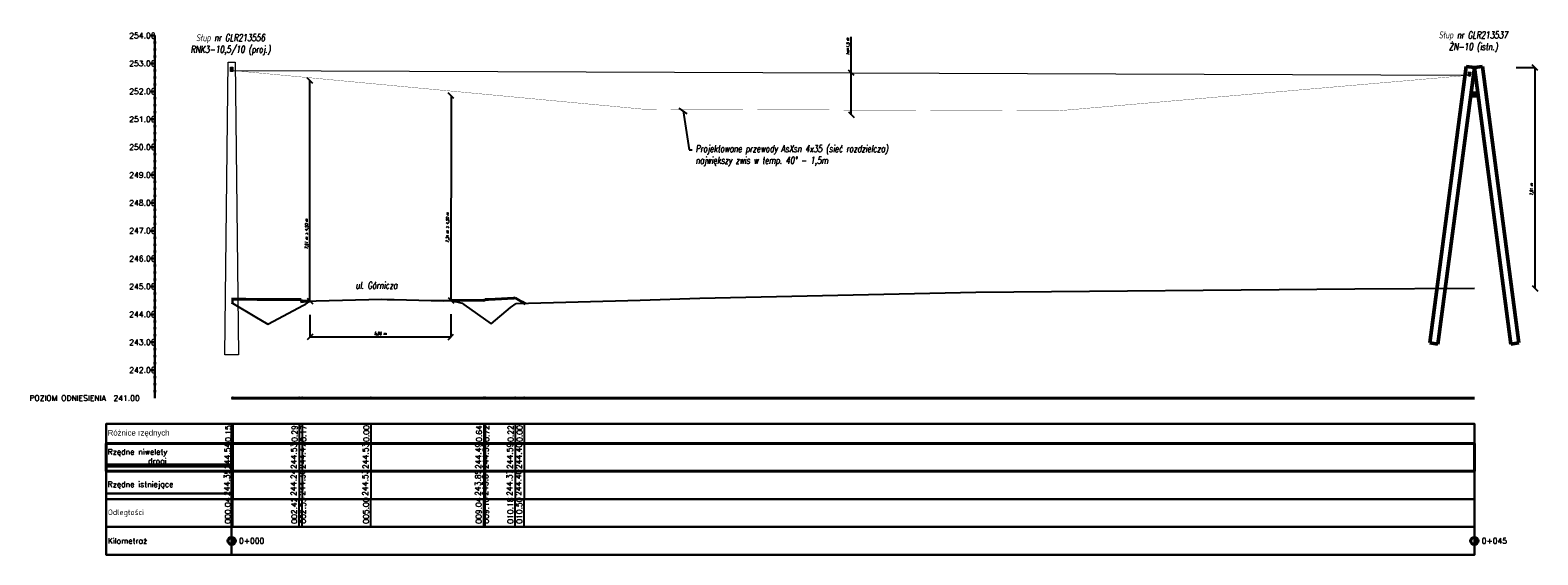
# Model space of a CAD drawing. Header units: metres. Extents: x 6535164 to 6537212, y 5563307 to 5565590.
# Tile 15 of 24: x 6537111 to 6537165, y 5563705 to 5563724. Entities that reach past the tile are written whole.
import ezdxf
from ezdxf import colors
from ezdxf.entities.mleader import LeaderData, LeaderLine
from ezdxf.lldxf.tags import DXFTag
from ezdxf.math import Vec2, Vec3

# ---------------------------------------------------------------- set-up
doc = ezdxf.new("R2010")
doc.units = ezdxf.units.M
doc.linetypes.add('CIĄGłA', pattern=[0])
for name, color, linetype in [('C-DROGI-PROFILE', 7, 'Continuous'), ('C-DROGI-PROFILE-WIDOKI', 7, 'Continuous'), ('C-DROGI-PROFILE-WIDOKI-ETYKIETY', 7, 'Continuous'), ('ELE TD', 7, 'Continuous'), ('SCHEMATY_ELE', 7, 'Continuous')]:
    doc.layers.add(name, color=color, linetype=linetype)
doc.layers.add('ELE', color=7, linetype='Continuous', lineweight=35)
doc.styles.add('MtXpl_Microsoft_Sans', font='micross.ttf')
doc.styles.add('Romans_0.9', font='romans.shx', dxfattribs={"width": 0.75, "oblique": 9, "height": 0.1})
doc.styles.get("Standard").update_dxf_attribs({"font": 'simplex.shx'})
tags = doc.linetypes.add('AsXSn 4x25', pattern='A,10,-1.5,["4x25",Standard,S=0.75,R=0,X=-1.15,Y=-0.375],-1.5', length=13).pattern_tags.tags
tags[6] = DXFTag(74, 10)
doc.dimstyles.new('ISO-25', dxfattribs={"dimtxt": 2.5, "dimasz": 2.5, "dimexe": 1.25, "dimexo": 0.625, "dimtad": 1, "dimtxsty": 'Standard', "dimcen": 2.5, "dimadec": 0, "dimazin": 0, "dimtfac": 1, "dimtmove": 0, "dimatfit": 3, "dimfxl": 1, "dimarcsym": 0})

# ---------------------------------------------------------------- blocks, each defined once
blk = doc.blocks.new('_OBLIQUE')
at = {"color": 0, "linetype": 'ByBlock', "lineweight": -2}
for p, q in [((-0.5, -0.5), (0.5, 0.5)), ((0, 0), (0, 0))]:
    blk.add_line(p, q, dxfattribs=at)
blk = doc.blocks.new('*D113')
at = {"layer": 'Defpoints', "color": 0, "linetype": 'Continuous', "lineweight": 50, "transparency": 16777216}
for p in [(6537163.07, 5563722.971), (6537165.249, 5563722.971), (6537163.07, 5563715.059)]:
    blk.add_point(p, dxfattribs=at)
at = {"layer": 'ELE TD', "color": 0, "linetype": 'Continuous', "lineweight": -2, "transparency": 16777216}
for p in [(6537164.57, 5563722.971), (6537165.249, 5563715.059)]:
    blk.add_line(p, (6537165.249, 5563722.971), dxfattribs=at)
at = {"layer": 'ELE TD', "color": 0, "linetype": 'Continuous', "lineweight": -2, "transparency": 16777216, "xscale": 0.2, "yscale": 0.2, "zscale": 0.2}
for p, rotation in [((6537165.249, 5563722.971), 90), ((6537165.249, 5563715.059), 270)]:
    blk.add_blockref('_OBLIQUE', p, dxfattribs=dict(at, rotation=rotation))
at = {"layer": 'ELE TD', "color": 0, "linetype": 'Continuous', "lineweight": 18, "transparency": 16777216, "insert": (6537165.139, 5563718.612), "char_height": 0.1, "attachment_point": 5, "rotation": 90, "style": 'Romans_0.9'}
blk.add_mtext('7,91 m', dxfattribs=at)
blk = doc.blocks.new('*D117')
at = {"layer": 'Defpoints', "color": 0, "linetype": 'Continuous', "lineweight": 50, "transparency": 16777216}
for p in [(6537140.704, 5563722.784), (6537140.715, 5563722.784), (6537140.704, 5563721.284)]:
    blk.add_point(p, dxfattribs=at)
at = {"layer": 'ELE TD', "color": 0, "linetype": 'Continuous', "lineweight": -2, "transparency": 16777216}
for p, q in [((6537140.715, 5563722.784), (6537140.715, 5563724.08)), ((6537140.704, 5563722.784), (6537140.715, 5563722.784)), ((6537140.715, 5563721.284), (6537140.715, 5563722.784))]:
    blk.add_line(p, q, dxfattribs=at)
at = {"layer": 'ELE TD', "color": 0, "linetype": 'Continuous', "lineweight": -2, "transparency": 16777216, "xscale": 0.2, "yscale": 0.2, "zscale": 0.2}
for p, rotation in [((6537140.715, 5563722.784), 90), ((6537140.715, 5563721.284), 270)]:
    blk.add_blockref('_OBLIQUE', p, dxfattribs=dict(at, rotation=rotation))
at = {"layer": 'ELE TD', "color": 0, "linetype": 'Continuous', "lineweight": 18, "transparency": 16777216, "insert": (6537140.606, 5563723.746), "char_height": 0.1, "attachment_point": 5, "rotation": 90, "style": 'Romans_0.9'}
blk.add_mtext('f{\\H0.7x;\\S^ 40;}=1,5 m', dxfattribs=at)
blk = doc.blocks.new('*D118')
at = {"layer": 'Defpoints', "color": 0, "linetype": 'Continuous', "lineweight": 50, "transparency": 16777216}
for p in [(6537126.353, 5563721.965), (6537126.349, 5563714.625), (6537126.351, 5563714.625)]:
    blk.add_point(p, dxfattribs=at)
at = {"layer": 'ELE TD', "color": 0, "linetype": 'Continuous', "lineweight": -2, "transparency": 16777216}
for p, q in [((6537126.355, 5563721.965), (6537126.351, 5563714.625)), ((6537126.353, 5563721.965), (6537126.355, 5563721.965)), ((6537126.349, 5563714.625), (6537126.351, 5563714.625))]:
    blk.add_line(p, q, dxfattribs=at)
at = {"layer": 'ELE TD', "color": 0, "linetype": 'Continuous', "lineweight": -2, "transparency": 16777216, "xscale": 0.2, "yscale": 0.2, "zscale": 0.2}
for p, rotation in [((6537126.355, 5563721.965), 89.97007724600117), ((6537126.351, 5563714.625), 269.9700772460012)]:
    blk.add_blockref('_OBLIQUE', p, dxfattribs=dict(at, rotation=rotation))
at = {"layer": 'ELE TD', "color": 0, "linetype": 'Continuous', "lineweight": 18, "transparency": 16777216, "insert": (6537126.243, 5563717.243), "char_height": 0.1, "attachment_point": 5, "rotation": 89.9701, "style": 'Romans_0.9'}
blk.add_mtext('7,34 m > 4,50 m', dxfattribs=at)
blk = doc.blocks.new('*D119')
at = {"layer": 'Defpoints', "color": 0, "linetype": 'Continuous', "lineweight": 50, "transparency": 16777216}
for p in [(6537121.294, 5563722.506), (6537121.295, 5563722.506), (6537121.292, 5563714.599)]:
    blk.add_point(p, dxfattribs=at)
at = {"layer": 'ELE TD', "color": 0, "linetype": 'Continuous', "lineweight": -2, "transparency": 16777216}
for p, q in [((6537121.294, 5563722.506), (6537121.295, 5563722.506)), ((6537121.294, 5563714.599), (6537121.295, 5563722.506)), ((6537121.292, 5563714.599), (6537121.294, 5563714.599))]:
    blk.add_line(p, q, dxfattribs=at)
at = {"layer": 'ELE TD', "color": 0, "linetype": 'Continuous', "lineweight": -2, "transparency": 16777216, "xscale": 0.2, "yscale": 0.2, "zscale": 0.2}
for p, rotation in [((6537121.295, 5563722.506), 89.98798274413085), ((6537121.294, 5563714.599), 269.9879827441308)]:
    blk.add_blockref('_OBLIQUE', p, dxfattribs=dict(at, rotation=rotation))
at = {"layer": 'ELE TD', "color": 0, "linetype": 'Continuous', "lineweight": 18, "transparency": 16777216, "insert": (6537121.185, 5563717.013), "char_height": 0.1, "attachment_point": 5, "rotation": 89.988, "style": 'Romans_0.9'}
blk.add_mtext('7,91 m > 4,50 m', dxfattribs=at)
blk = doc.blocks.new('*D120')
at = {"layer": 'Defpoints', "color": 0, "linetype": 'Continuous', "lineweight": 50, "transparency": 16777216}
for p in [(6537121.293, 5563714.599), (6537126.349, 5563714.625), (6537121.293, 5563713.307)]:
    blk.add_point(p, dxfattribs=at)
at = {"layer": 'ELE TD', "color": 0, "linetype": 'Continuous', "lineweight": -2, "transparency": 16777216}
for p, q in [((6537121.293, 5563714.099), (6537121.293, 5563713.307)), ((6537126.349, 5563714.125), (6537126.349, 5563713.307)), ((6537126.349, 5563713.307), (6537121.293, 5563713.307))]:
    blk.add_line(p, q, dxfattribs=at)
at = {"layer": 'ELE TD', "color": 0, "linetype": 'Continuous', "lineweight": -2, "transparency": 16777216, "xscale": 0.2, "yscale": 0.2, "zscale": 0.2, "rotation": 180}
blk.add_blockref('_OBLIQUE', (6537121.293, 5563713.307), dxfattribs=at)
at = {"layer": 'ELE TD', "color": 0, "linetype": 'Continuous', "lineweight": -2, "transparency": 16777216, "xscale": 0.2, "yscale": 0.2, "zscale": 0.2}
blk.add_blockref('_OBLIQUE', (6537126.349, 5563713.307), dxfattribs=at)
at = {"layer": 'ELE TD', "color": 0, "linetype": 'Continuous', "lineweight": 18, "transparency": 16777216, "insert": (6537123.821, 5563713.417), "char_height": 0.1, "attachment_point": 5, "style": 'Romans_0.9'}
blk.add_mtext('5,06 m', dxfattribs=at)

msp = doc.modelspace()

# ---------------------------------------------------------------- hatches: boundary and pattern name
at = {"linetype": 'ByBlock', "lineweight": -2}
for points in [[(6537118.484, 5563706.102), (6537118.484, 5563706.145, 0.414214), (6537118.334, 5563705.995, 0.414214), (6537118.484, 5563705.845), (6537118.484, 5563705.888, -0.414214), (6537118.377, 5563705.995, -0.414214)], [(6537118.484, 5563705.888, 0.414214), (6537118.591, 5563705.995, 0.414214), (6537118.484, 5563706.102)], [(6537163.07, 5563706.102), (6537163.07, 5563706.145, 0.414214), (6537162.92, 5563705.995, 0.414214), (6537163.07, 5563705.845), (6537163.07, 5563705.888, -0.414214), (6537162.962, 5563705.995, -0.414214)], [(6537163.07, 5563705.888, 0.414214), (6537163.177, 5563705.995, 0.414214), (6537163.07, 5563706.102)]]:
    msp.add_hatch(color=0, dxfattribs=at).paths.add_polyline_path(points)
at = {"layer": 'ELE', "lineweight": 18}
h = msp.add_hatch(color=7, dxfattribs=at)
h.dxf.hatch_style = 1
h.paths.add_polyline_path([(6537118.484, 5563722.969), (6537118.484, 5563722.959, 0.414214), (6537118.489, 5563722.964, 0.414214)])
h.paths.add_polyline_path([(6537118.484, 5563722.969, 0.414214), (6537118.479, 5563722.964, 0.414214), (6537118.484, 5563722.959)])
h = msp.add_hatch(color=7, dxfattribs=at)
h.dxf.hatch_style = 1
h.paths.add_polyline_path([(6537162.899, 5563722.797), (6537162.898, 5563722.787, 0.414214), (6537162.904, 5563722.791, 0.414214)])
h.paths.add_polyline_path([(6537162.899, 5563722.797, 0.414214), (6537162.894, 5563722.793, 0.414214), (6537162.898, 5563722.787)])

# ---------------------------------------------------------------- linework, layer by layer
at = {"lineweight": 50}
for p, q in [((6537162.78, 5563723.01), (6537161.475, 5563713.095)), ((6537163.07, 5563722.971), (6537161.764, 5563713.057)), ((6537163.07, 5563722.971), (6537164.375, 5563713.057)), ((6537163.359, 5563723.01), (6537164.665, 5563713.095)), ((6537163.034, 5563722.704), (6537163.105, 5563722.704))]:
    msp.add_line(p, q, dxfattribs=at)
at = {"lineweight": 30, "ltscale": 5}
msp.add_line((6537118.514, 5563714.521), (6537118.514, 5563714.664), dxfattribs=at)
at = {"color": 0, "linetype": 'ByBlock', "lineweight": -2}
for p, q in [((6537118.484, 5563706.102), (6537118.484, 5563706.145)), ((6537118.484, 5563706.102), (6537118.484, 5563705.888)), ((6537163.07, 5563706.102), (6537163.07, 5563706.145)), ((6537163.07, 5563706.102), (6537163.07, 5563705.888)), ((6537118.484, 5563705.888), (6537118.484, 5563705.845)), ((6537163.07, 5563705.888), (6537163.07, 5563705.845))]:
    msp.add_line(p, q, dxfattribs=at)
at = {"lineweight": 50, "flags": 128}
for points in [[(6537163.07, 5563722.971), (6537162.78, 5563723.01)], [(6537163.07, 5563722.971), (6537163.359, 5563723.01)], [(6537161.764, 5563713.057), (6537161.475, 5563713.095)], [(6537164.375, 5563713.057), (6537164.665, 5563713.095)]]:
    msp.add_lwpolyline(points, dxfattribs=at)
at = {"lineweight": 50}
for points in [[(6537163.202, 5563721.966), (6537162.937, 5563721.966)], [(6537162.948, 5563722.052), (6537163.191, 5563722.052)]]:
    msp.add_lwpolyline(points, dxfattribs=at)
at = {"color": 0, "linetype": 'ByBlock', "lineweight": -2}
for centre, radius in [((6537118.484, 5563705.995), 0.15), ((6537118.484, 5563705.995), 0.107), ((6537163.07, 5563705.995), 0.15), ((6537163.07, 5563705.995), 0.107)]:
    msp.add_circle(centre, radius, dxfattribs=at)
at = {"layer": 'C-DROGI-PROFILE', "color": 1, "linetype": 'Continuous', "lineweight": 40}
for p, q in [((6537127.938, 5563714.668), (6537128.614, 5563714.708)), ((6537128.614, 5563714.708), (6537128.662, 5563714.711)), ((6537128.662, 5563714.711), (6537128.898, 5563714.571)), ((6537118.484, 5563714.664), (6537118.995, 5563714.662)), ((6537118.995, 5563714.662), (6537119.402, 5563714.659)), ((6537119.402, 5563714.659), (6537119.645, 5563714.658)), ((6537119.645, 5563714.658), (6537119.977, 5563714.656)), ((6537119.977, 5563714.656), (6537120.726, 5563714.651)), ((6537120.726, 5563714.651), (6537120.755, 5563714.651)), ((6537120.755, 5563714.651), (6537120.829, 5563714.651)), ((6537120.829, 5563714.651), (6537120.837, 5563714.651)), ((6537120.837, 5563714.651), (6537120.978, 5563714.652)), ((6537120.978, 5563714.652), (6537120.984, 5563714.633)), ((6537120.984, 5563714.633), (6537121.016, 5563714.533)), ((6537121.016, 5563714.592), (6537121.292, 5563714.599)), ((6537121.016, 5563714.544), (6537121.016, 5563714.592)), ((6537121.016, 5563714.533), (6537121.016, 5563714.544)), ((6537126.349, 5563714.625), (6537127.529, 5563714.613)), ((6537127.529, 5563714.613), (6537127.552, 5563714.629)), ((6537127.552, 5563714.629), (6537127.586, 5563714.653)), ((6537127.586, 5563714.653), (6537127.658, 5563714.654)), ((6537127.658, 5563714.654), (6537127.699, 5563714.654)), ((6537127.699, 5563714.654), (6537127.938, 5563714.668)), ((6537128.898, 5563714.571), (6537129.024, 5563714.497))]:
    msp.add_line(p, q, dxfattribs=at)
at = {"layer": 'C-DROGI-PROFILE', "color": 94, "linetype": 'Continuous', "lineweight": -3}
for p, q in [((6537133.139, 5563714.631), (6537135.282, 5563714.702)), ((6537135.282, 5563714.702), (6537145.189, 5563714.92)), ((6537145.189, 5563714.92), (6537158.788, 5563715.043)), ((6537158.788, 5563715.043), (6537163.07, 5563715.059)), ((6537118.484, 5563714.531), (6537118.514, 5563714.521)), ((6537118.514, 5563714.521), (6537119.317, 5563714.05)), ((6537119.784, 5563713.765), (6537121.062, 5563714.448)), ((6537121.062, 5563714.448), (6537121.121, 5563714.481)), ((6537121.121, 5563714.481), (6537121.29, 5563714.594)), ((6537121.29, 5563714.594), (6537121.522, 5563714.602)), ((6537121.522, 5563714.602), (6537123.877, 5563714.663)), ((6537123.877, 5563714.663), (6537126.081, 5563714.602)), ((6537126.081, 5563714.602), (6537126.218, 5563714.613)), ((6537126.218, 5563714.613), (6537126.219, 5563714.613)), ((6537126.219, 5563714.613), (6537126.349, 5563714.623)), ((6537126.349, 5563714.623), (6537126.412, 5563714.607)), ((6537126.412, 5563714.607), (6537126.711, 5563714.531)), ((6537126.711, 5563714.531), (6537126.751, 5563714.524)), ((6537126.751, 5563714.524), (6537126.821, 5563714.476)), ((6537126.821, 5563714.476), (6537127.795, 5563713.786)), ((6537127.795, 5563713.786), (6537128.488, 5563714.371)), ((6537128.488, 5563714.371), (6537128.698, 5563714.515)), ((6537128.698, 5563714.515), (6537133.139, 5563714.631)), ((6537119.317, 5563714.05), (6537119.784, 5563713.765))]:
    msp.add_line(p, q, dxfattribs=at)
at = {"layer": 'C-DROGI-PROFILE-WIDOKI', "color": 7, "linetype": 'Continuous', "lineweight": 30}
for p, q in [((6537115.577, 5563724.121), (6537115.727, 5563724.121)), ((6537115.727, 5563711.121), (6537115.727, 5563724.121)), ((6537115.677, 5563723.871), (6537115.777, 5563723.871)), ((6537115.677, 5563723.621), (6537115.777, 5563723.621)), ((6537115.677, 5563723.371), (6537115.777, 5563723.371)), ((6537115.577, 5563723.121), (6537115.727, 5563723.121)), ((6537115.677, 5563722.871), (6537115.777, 5563722.871)), ((6537115.677, 5563722.621), (6537115.777, 5563722.621)), ((6537115.677, 5563722.371), (6537115.777, 5563722.371)), ((6537115.577, 5563722.121), (6537115.727, 5563722.121)), ((6537115.677, 5563721.871), (6537115.777, 5563721.871)), ((6537115.677, 5563721.621), (6537115.777, 5563721.621)), ((6537115.677, 5563721.371), (6537115.777, 5563721.371)), ((6537115.577, 5563721.121), (6537115.727, 5563721.121)), ((6537115.677, 5563720.871), (6537115.777, 5563720.871)), ((6537115.577, 5563720.121), (6537115.727, 5563720.121)), ((6537115.677, 5563720.621), (6537115.777, 5563720.621)), ((6537115.677, 5563720.371), (6537115.777, 5563720.371)), ((6537115.677, 5563719.871), (6537115.777, 5563719.871)), ((6537115.677, 5563719.621), (6537115.777, 5563719.621)), ((6537115.577, 5563719.121), (6537115.727, 5563719.121)), ((6537115.677, 5563719.371), (6537115.777, 5563719.371)), ((6537115.677, 5563718.871), (6537115.777, 5563718.871)), ((6537115.677, 5563718.621), (6537115.777, 5563718.621)), ((6537115.577, 5563718.121), (6537115.727, 5563718.121)), ((6537115.677, 5563718.371), (6537115.777, 5563718.371)), ((6537115.677, 5563717.871), (6537115.777, 5563717.871)), ((6537115.677, 5563717.621), (6537115.777, 5563717.621)), ((6537115.577, 5563717.121), (6537115.727, 5563717.121)), ((6537115.677, 5563717.371), (6537115.777, 5563717.371)), ((6537115.677, 5563716.871), (6537115.777, 5563716.871)), ((6537115.677, 5563716.621), (6537115.777, 5563716.621)), ((6537115.677, 5563716.371), (6537115.777, 5563716.371)), ((6537115.577, 5563716.121), (6537115.727, 5563716.121)), ((6537115.677, 5563715.871), (6537115.777, 5563715.871)), ((6537115.677, 5563715.621), (6537115.777, 5563715.621)), ((6537115.677, 5563715.371), (6537115.777, 5563715.371)), ((6537115.577, 5563715.121), (6537115.727, 5563715.121)), ((6537115.677, 5563714.871), (6537115.777, 5563714.871)), ((6537115.677, 5563714.621), (6537115.777, 5563714.621)), ((6537115.677, 5563714.371), (6537115.777, 5563714.371)), ((6537115.577, 5563714.121), (6537115.727, 5563714.121)), ((6537115.677, 5563713.871), (6537115.777, 5563713.871)), ((6537115.677, 5563713.621), (6537115.777, 5563713.621)), ((6537115.577, 5563713.121), (6537115.727, 5563713.121)), ((6537115.677, 5563713.371), (6537115.777, 5563713.371)), ((6537115.677, 5563712.871), (6537115.777, 5563712.871)), ((6537115.677, 5563712.621), (6537115.777, 5563712.621)), ((6537115.577, 5563712.121), (6537115.727, 5563712.121)), ((6537115.677, 5563712.371), (6537115.777, 5563712.371)), ((6537115.677, 5563711.871), (6537115.777, 5563711.871)), ((6537115.677, 5563711.621), (6537115.777, 5563711.621)), ((6537115.677, 5563711.371), (6537115.777, 5563711.371)), ((6537118.484, 5563709.495), (6537118.484, 5563710.195)), ((6537163.07, 5563709.495), (6537163.07, 5563710.195)), ((6537118.484, 5563707.495), (6537118.484, 5563708.495)), ((6537163.07, 5563707.495), (6537163.07, 5563708.495)), ((6537118.484, 5563706.495), (6537118.484, 5563707.495)), ((6537163.07, 5563706.495), (6537163.07, 5563707.495)), ((6537118.484, 5563705.495), (6537118.484, 5563706.495)), ((6537163.07, 5563705.495), (6537163.07, 5563706.495))]:
    msp.add_line(p, q, dxfattribs=at)
at = {"layer": 'C-DROGI-PROFILE-WIDOKI', "color": 7, "linetype": 'Continuous', "lineweight": 40}
msp.add_line((6537118.484, 5563711.121), (6537163.07, 5563711.121), dxfattribs=at)
at = {"layer": 'C-DROGI-PROFILE-WIDOKI', "color": 1, "linetype": 'Continuous', "lineweight": 30}
for p, q in [((6537118.484, 5563708.495), (6537118.484, 5563709.495)), ((6537163.07, 5563708.495), (6537163.07, 5563709.495))]:
    msp.add_line(p, q, dxfattribs=at)
at = {"layer": 'C-DROGI-PROFILE-WIDOKI', "color": 14, "linetype": 'Continuous', "lineweight": 60}
msp.add_line((6537113.984, 5563708.695), (6537118.484, 5563708.695), dxfattribs=at)
at = {"layer": 'C-DROGI-PROFILE-WIDOKI', "color": 104, "linetype": 'Continuous', "lineweight": 30}
msp.add_line((6537113.984, 5563707.695), (6537118.484, 5563707.695), dxfattribs=at)
at = {"layer": 'C-DROGI-PROFILE-WIDOKI', "color": 7, "linetype": 'Continuous', "lineweight": 30}
for points in [[(6537118.484, 5563709.495), (6537118.484, 5563710.195), (6537113.984, 5563710.195), (6537113.984, 5563709.495)], [(6537118.484, 5563709.495), (6537163.07, 5563709.495), (6537163.07, 5563710.195), (6537118.484, 5563710.195)], [(6537118.484, 5563707.495), (6537118.484, 5563708.495), (6537113.984, 5563708.495), (6537113.984, 5563707.495)], [(6537118.484, 5563707.495), (6537163.07, 5563707.495), (6537163.07, 5563708.495), (6537118.484, 5563708.495)], [(6537118.484, 5563706.495), (6537118.484, 5563707.495), (6537113.984, 5563707.495), (6537113.984, 5563706.495)], [(6537118.484, 5563706.495), (6537163.07, 5563706.495), (6537163.07, 5563707.495), (6537118.484, 5563707.495)], [(6537118.484, 5563705.495), (6537118.484, 5563706.495), (6537113.984, 5563706.495), (6537113.984, 5563705.495)], [(6537118.484, 5563705.495), (6537163.07, 5563705.495), (6537163.07, 5563706.495), (6537118.484, 5563706.495)]]:
    msp.add_3dface(points, dxfattribs=at)
at = {"layer": 'C-DROGI-PROFILE-WIDOKI', "color": 1, "linetype": 'Continuous', "lineweight": 40}
for points in [[(6537118.484, 5563708.495), (6537118.484, 5563709.495), (6537113.984, 5563709.495), (6537113.984, 5563708.495)], [(6537118.484, 5563708.495), (6537163.07, 5563708.495), (6537163.07, 5563709.495), (6537118.484, 5563709.495)]]:
    msp.add_3dface(points, dxfattribs=at)
at = {"layer": 'C-DROGI-PROFILE-WIDOKI-ETYKIETY', "color": 7, "linetype": 'Continuous', "lineweight": -3}
for p, q in [((6537118.525, 5563710.195), (6537118.525, 5563707.495)), ((6537120.908, 5563710.195), (6537120.908, 5563707.495)), ((6537121.016, 5563710.195), (6537121.016, 5563707.495)), ((6537123.482, 5563710.195), (6537123.482, 5563707.495)), ((6537127.529, 5563710.195), (6537127.529, 5563707.495)), ((6537127.586, 5563710.195), (6537127.586, 5563707.495)), ((6537128.662, 5563710.195), (6537128.662, 5563707.495)), ((6537128.982, 5563710.195), (6537128.982, 5563707.495)), ((6537118.525, 5563706.495), (6537118.525, 5563707.495)), ((6537120.908, 5563706.495), (6537120.908, 5563707.495)), ((6537121.016, 5563706.495), (6537121.016, 5563707.495)), ((6537123.482, 5563706.495), (6537123.482, 5563707.495)), ((6537127.529, 5563706.495), (6537127.529, 5563707.495)), ((6537127.586, 5563706.495), (6537127.586, 5563707.495)), ((6537128.662, 5563706.495), (6537128.662, 5563707.495)), ((6537128.982, 5563706.495), (6537128.982, 5563707.495))]:
    msp.add_line(p, q, dxfattribs=at)
at = {"layer": 'C-DROGI-PROFILE-WIDOKI-ETYKIETY', "color": 6, "linetype": 'Continuous', "lineweight": -3}
for centre in [(6537118.525, 5563711.121), (6537120.908, 5563711.121), (6537121.016, 5563711.121), (6537123.482, 5563711.121), (6537127.529, 5563711.121), (6537127.586, 5563711.121), (6537128.662, 5563711.121), (6537128.982, 5563711.121)]:
    msp.add_circle(centre, 0.025, dxfattribs=at)
at = {"layer": 'ELE', "color": 7, "linetype": 'CIĄGłA', "lineweight": 18}
for points in [[(6537118.358, 5563723.164), (6537118.61, 5563723.164), (6537118.728, 5563712.664), (6537118.24, 5563712.664)], [(6537118.522, 5563722.989), (6537118.522, 5563722.839), (6537118.447, 5563722.839), (6537118.447, 5563722.989)], [(6537162.939, 5563722.812), (6537162.919, 5563722.663), (6537162.845, 5563722.673), (6537162.865, 5563722.822)]]:
    msp.add_lwpolyline(points, close=True, dxfattribs=at)
at = {"layer": 'ELE TD', "color": 7, "linetype": 'AsXSn 4x25', "lineweight": 35}
for points in [[(6537118.484, 5563722.989), (6537118.484, 5563722.869), (6537118.522, 5563722.869)], [(6537162.902, 5563722.817), (6537162.886, 5563722.698), (6537162.923, 5563722.693)]]:
    msp.add_lwpolyline(points, dxfattribs=at)
at = {"layer": 'ELE TD', "color": 4, "lineweight": 18, "ltscale": 0.25, "const_width": 0.01}
msp.add_lwpolyline([(6537118.522, 5563722.869, 0.067621), (6537162.886, 5563722.698)], format="xyb", dxfattribs=at)
at = {"layer": 'ELE TD', "color": 252, "lineweight": 18}
msp.add_lwpolyline([(6537118.522, 5563722.869), (6537162.886, 5563722.698)], dxfattribs=at)
at = {"layer": 'ELE TD', "color": 5, "linetype": 'Continuous', "lineweight": 18, "flags": 128}
msp.add_lwpolyline([(6537121.292, 5563714.599), (6537122.293, 5563714.624), (6537123.467, 5563714.653), (6537123.861, 5563714.65), (6537124.065, 5563714.648), (6537124.733, 5563714.641), (6537126.139, 5563714.628), (6537126.349, 5563714.625)], dxfattribs=at)

# ---------------------------------------------------------------- texts
at = {"layer": 'C-DROGI-PROFILE-WIDOKI', "color": 7, "lineweight": 30}
for s, p in [('254.00', (6537114.811, 5563724.022)), ('253.00', (6537114.811, 5563723.022)), ('252.00', (6537114.811, 5563722.022)), ('251.00', (6537114.811, 5563721.022)), ('250.00', (6537114.811, 5563720.022)), ('249.00', (6537114.811, 5563719.022)), ('248.00', (6537114.811, 5563718.022)), ('247.00', (6537114.811, 5563717.022)), ('246.00', (6537114.811, 5563716.022)), ('245.00', (6537114.811, 5563715.022)), ('244.00', (6537114.811, 5563714.022)), ('243.00', (6537114.811, 5563713.022)), ('242.00', (6537114.811, 5563712.022)), ('POZIOM ODNIESIENIA  241.00', (6537111.228, 5563711.017)), ('Rzędne istniejące', (6537114.037, 5563707.925)), ('Odległości', (6537114.046, 5563706.923)), ('Kilometraż', (6537114.039, 5563705.897))]:
    msp.add_text(s, height=0.2, dxfattribs=at).set_placement(p)
at = {"layer": 'C-DROGI-PROFILE-WIDOKI', "color": 7, "lineweight": 30, "style": 'MtXpl_Microsoft_Sans'}
msp.add_text('Różnice rzędnych', height=0.2, dxfattribs=at).set_placement((6537114.037, 5563709.773))
at = {"layer": 'C-DROGI-PROFILE-WIDOKI', "color": 1, "lineweight": 30}
for s, p in [('Rzędne niwelety', (6537114.037, 5563709.091)), ('drogi', (6537115.483, 5563708.758))]:
    msp.add_text(s, height=0.2, dxfattribs=at).set_placement(p)
at = {"layer": 'C-DROGI-PROFILE-WIDOKI-ETYKIETY', "color": 1, "lineweight": 30}
for s, p in [('0.15', (6537118.459, 5563709.546)), ('0.29', (6537120.842, 5563709.546)), ('0.17', (6537121.157, 5563709.551)), ('0.00', (6537123.416, 5563709.546)), ('0.64', (6537127.463, 5563709.546)), ('0.72', (6537127.727, 5563709.551)), ('0.22', (6537128.596, 5563709.546)), ('0.00', (6537128.916, 5563709.546)), ('244.54', (6537118.434, 5563708.575)), ('244.53', (6537120.817, 5563708.575)), ('244.47', (6537121.135, 5563708.579)), ('244.53', (6537123.39, 5563708.575)), ('244.49', (6537127.438, 5563708.575)), ('244.53', (6537127.702, 5563708.579)), ('244.59', (6537128.571, 5563708.575)), ('244.40', (6537128.891, 5563708.575))]:
    msp.add_text(s, height=0.2, rotation=90, dxfattribs=at).set_placement(p)
at = {"layer": 'C-DROGI-PROFILE-WIDOKI-ETYKIETY', "color": 7, "lineweight": 30}
for s, p in [('244.39', (6537118.422, 5563707.612)), ('244.24', (6537120.808, 5563707.612)), ('244.30', (6537121.119, 5563707.617)), ('244.53', (6537123.378, 5563707.612)), ('243.85', (6537127.426, 5563707.612)), ('243.81', (6537127.689, 5563707.617)), ('244.37', (6537128.559, 5563707.612)), ('244.40', (6537128.878, 5563707.612)), ('000.04', (6537118.447, 5563706.609)), ('002.42', (6537120.829, 5563706.609)), ('002.53', (6537121.144, 5563706.613)), ('005.00', (6537123.403, 5563706.609)), ('009.04', (6537127.451, 5563706.609)), ('009.10', (6537127.715, 5563706.613)), ('010.18', (6537128.584, 5563706.609)), ('010.50', (6537128.903, 5563706.609))]:
    msp.add_text(s, height=0.2, rotation=90, dxfattribs=at).set_placement(p)
for s, p in [('0+000', (6537118.748, 5563705.897)), ('0+045', (6537163.333, 5563705.897))]:
    msp.add_text(s, height=0.2, dxfattribs=at).set_placement(p)
at = {"layer": 'ELE TD', "color": 7, "linetype": 'Continuous', "lineweight": 18, "char_height": 0.25, "width": 9.40416, "attachment_point": 8, "style": 'Romans_0.9'}
for s, insert in [('Słup nr GLR213556^JRNK3-10,5/10 (proj.)', (6537118.447, 5563723.42)), ('Słup nr GLR213537^JŻN-10 (istn.)', (6537163.032, 5563723.521))]:
    msp.add_mtext(s, dxfattribs=dict(at, insert=insert))
at = {"layer": 'SCHEMATY_ELE', "color": 7, "lineweight": 18, "insert": (6537123.681, 5563715.167), "char_height": 0.25, "attachment_point": 5, "style": 'Romans_0.9'}
msp.add_mtext_dynamic_manual_height_columns('ul. Górnicza', width=2.37869, gutter_width=12.5, heights=[0], dxfattribs=at)

# ---------------------------------------------------------------- dimensions: what is measured, and where the dimension line sits
at = {"layer": 'ELE TD', "color": 7, "linetype": 'Continuous', "lineweight": 18}
dim = msp.add_linear_dim(base=(6537140.715, 5563722.784), p1=(6537140.704, 5563721.284), p2=(6537140.704, 5563722.784), angle=90, text='f{\\H0.7x;\\S^ 40;}=<>', dimstyle='ISO-25', override={"dimtxt": 0.25, "dimasz": 0.2, "dimexe": 0, "dimexo": 0, "dimgap": 0.05, "dimpost": ' m', "dimtxsty": 'Romans_0.9', "dimblk1": 'OBLIQUE', "dimblk2": 'OBLIQUE', "dimsah": 1, "dimse1": 1}, dxfattribs=at)
dim.commit()
dim.dimension.update_dxf_attribs({"geometry": '*D117', "text_midpoint": (6537140.715, 5563723.746), "dimtype": 161})
for base, p1, p2, angle, override, picture, middle in [((6537165.249, 5563722.971), (6537163.07, 5563715.059), (6537163.07, 5563722.971), 90, {"dimtxt": 0.25, "dimasz": 0.2, "dimexe": 0, "dimexo": 1.5, "dimgap": 0.05, "dimpost": ' m', "dimtxsty": 'Romans_0.9', "dimblk1": 'OBLIQUE', "dimblk2": 'OBLIQUE', "dimsah": 1, "dimse1": 1}, '*D113', (6537165.249, 5563718.612)), ((6537121.295, 5563722.506), (6537121.292, 5563714.599), (6537121.294, 5563722.506), 89.988, {"dimtxt": 0.25, "dimasz": 0.2, "dimexe": 0, "dimexo": 0, "dimgap": 0.05, "dimdec": 2, "dimpost": ' m > 4,50 m', "dimtxsty": 'Romans_0.9', "dimblk1": 'OBLIQUE', "dimblk2": 'OBLIQUE', "dimsah": 1}, '*D119', (6537121.294, 5563717.013)), ((6537126.351, 5563714.625), (6537126.353, 5563721.965), (6537126.349, 5563714.625), 269.9701, {"dimtxt": 0.25, "dimasz": 0.2, "dimexe": 0, "dimexo": 0, "dimgap": 0.05, "dimdec": 2, "dimpost": ' m > 4,50 m', "dimtxsty": 'Romans_0.9', "dimblk1": 'OBLIQUE', "dimblk2": 'OBLIQUE', "dimsah": 1}, '*D118', (6537126.352, 5563717.243))]:
    dim = msp.add_linear_dim(base=base, p1=p1, p2=p2, angle=angle, dimstyle='ISO-25', override=override, dxfattribs=at)
    dim.commit()
    dim.dimension.update_dxf_attribs({"geometry": picture, "text_midpoint": middle, "dimtype": 161})
dim = msp.add_linear_dim(base=(6537121.293, 5563713.307), p1=(6537126.349, 5563714.625), p2=(6537121.293, 5563714.599), dimstyle='ISO-25', override={"dimtxt": 0.25, "dimasz": 0.2, "dimexe": 0, "dimexo": 0.5, "dimgap": 0.05, "dimpost": ' m', "dimtxsty": 'Romans_0.9', "dimblk1": 'OBLIQUE', "dimblk2": 'OBLIQUE', "dimsah": 1}, dxfattribs=at)
dim.commit()
dim.dimension.update_dxf_attribs({"geometry": '*D120', "text_midpoint": (6537123.821, 5563713.307), "dimtype": 160})

# ---------------------------------------------------------------- next in the draw order: leaders
ml = msp.add_multileader_mtext('Standard', dxfattribs=at)
ml.set_content('\\A1;Projektowane przewody AsXsn 4x35 (sieć rozdzielcza) ^Jnajwiększy zwis w temp. 40%%D - 1,5m', color=7, style='Romans_0.9')
ml.set_leader_properties()
ml.set_arrow_properties(name='OBLIQUE')
ml.build(insert=Vec2(0, 0))
ml.multileader.update_dxf_attribs({"has_text_frame": 1, "dogleg_length": 0.1, "arrow_head_size": 0.25})
ctx = ml.context
ctx.base_point, ctx.char_height, ctx.arrow_head_size, ctx.landing_gap_size, ctx.plane_origin = Vec3(6537135.002, 5563720.019), 0.25, 0.25, 0.125, Vec3(6537134.055, 5563721.646)
notes = []
notes.append((ctx, [(0, (1, 1, 0), (6537134.902, 5563720.019), (1, 0), 0.1, [(0, [(6537134.686, 5563721.417)], 0, [])])]))
ctx.mtext.insert, ctx.mtext.flow_direction = Vec3(6537135.127, 5563720.186), 5
ctx.mtext.has_bg_fill, ctx.mtext.bg_color, ctx.mtext.bg_scale_factor, ctx.mtext.bg_transparency, ctx.mtext.use_window_bg_color = 1, -1027028792, 1.5, 0, 1
for ctx, leaders in notes:
    for number, flags, end, landing, length, lines in leaders:
        leader = LeaderData()
        leader.index, (leader.has_last_leader_line, leader.has_dogleg_vector, leader.attachment_direction) = number, flags
        leader.last_leader_point, leader.dogleg_vector, leader.dogleg_length = Vec3(end), Vec3(landing), length
        for number, points, colour, breaks in lines:
            line = LeaderLine()
            line.index, line.vertices, line.color, line.breaks = number, Vec3.list(points), colors.encode_raw_color(colour), breaks
            leader.lines.append(line)
        ctx.leaders.append(leader)

doc.saveas('drawing.dxf')
